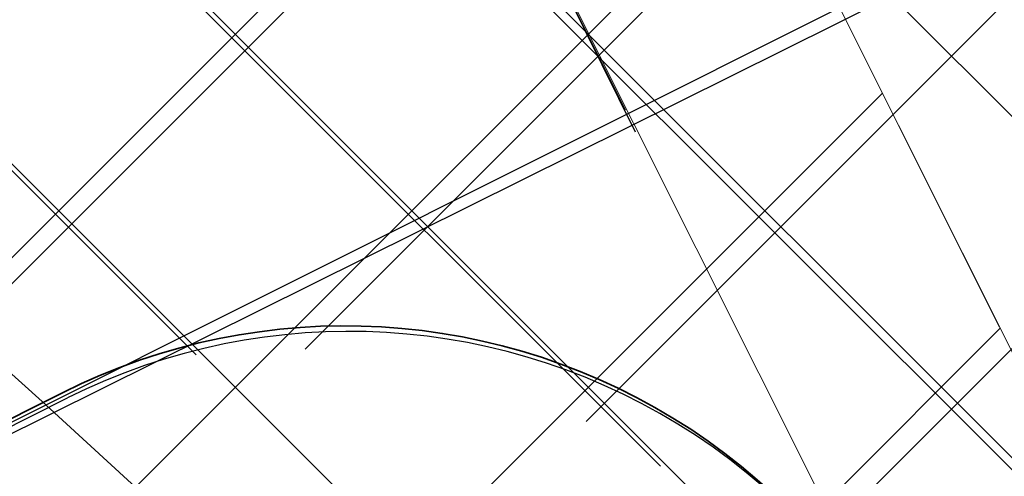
# Model space of a CAD drawing. Header units: metres. Extents: x 7472034 to 8439876, y 5890181 to 5961460.
# Tile 94 of 202: x 8439501.942 to 8439503.194, y 5890393.325 to 5890393.906. Entities that reach past the tile are written whole.
import ezdxf

# ---------------------------------------------------------------- set-up
doc = ezdxf.new("R2010")
doc.units = ezdxf.units.M
doc.header["$MEASUREMENT"] = 0
doc.linetypes.add('HIDDEN', pattern=[0.375, 0.25, -0.125])
doc.layers.get('0').update_dxf_attribs({"linetype": 'CONTINUOUS', "lineweight": 5})
doc.layers.get('Defpoints').update_dxf_attribs({"linetype": 'CONTINUOUS'})
for name, color, linetype, lineweight in [('### Krawężnik', 6, 'CONTINUOUS', 35), ('_a_widok', 7, 'CONTINUOUS', 5), ('a___ogony', 7, 'CONTINUOUS', 5), ('KOLOR-OBIEKT', 21, 'CONTINUOUS', 13), ('ZAG-obrys 018 wymiary', 7, 'CONTINUOUS', 18), ('ZAG-OBRYS013', 7, 'CONTINUOUS', 13)]:
    doc.layers.add(name, color=color, linetype=linetype, lineweight=lineweight)
doc.layers.add('100_rzut_wym_wew', color=7, linetype='CONTINUOUS')
doc.layers.add('2D - Ogólne', color=7, linetype='CONTINUOUS')
doc.layers.add('_IS_NO', color=11, linetype='CONTINUOUS', lineweight=20, plot=False)
doc.styles.add('DIM', font='simplex.shx', dxfattribs={"width": 0.8})
doc.styles.add('RS', font='Romans.shx', dxfattribs={"width": 0.7})
doc.dimstyles.new('DIM-WEW_500', dxfattribs={"dimscale": 5, "dimtxt": 18, "dimasz": 10, "dimexe": 4, "dimexo": 8, "dimgap": 5, "dimtad": 1, "dimlfac": 0.01, "dimzin": 9, "dimdsep": 46, "dimtxsty": 'DIM', "dimblk": 'ARCHTICK', "dimcen": 5, "dimclrt": 112, "dimadec": 4, "dimazin": 2, "dimtfac": 4, "dimtmove": 0, "dimatfit": 3, "dimldrblk": 'ARCHTICK', "dimfxl": 0, "dimtolj": 1, "dimlwd": 13, "dimarcsym": 0})
pattern_1 = [(45, (967499.202946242, -71042.94610979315), (-0.2245064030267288, 0.2245064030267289), []), (135, (967499.202946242, -71042.94610979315), (-0.2245064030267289, -0.2245064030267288), [])]
pattern_2 = [(45, (967499.2092647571, -71042.97165620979), (-0.2245064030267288, 0.2245064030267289), []), (135, (967499.2092647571, -71042.97165620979), (-0.2245064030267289, -0.2245064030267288), [])]

# ---------------------------------------------------------------- blocks, each defined once
blk = doc.blocks.new('A$C7D7B3C0A')
at = {"layer": '2D - Ogólne', "lineweight": 25}
blk.add_line((2.80005968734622, 2.304019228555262), (2.799999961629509, 8.899987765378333), dxfattribs=at)
blk.add_line((2.80005968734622, 2.304019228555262), (2.799999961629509, 8.899987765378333), dxfattribs=at)
blk.add_line((2.80005968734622, 2.304019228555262), (2.799999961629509, 8.899987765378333), dxfattribs=at)
blk.add_line((2.80005968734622, 2.304019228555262), (2.799999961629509, 8.899987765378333), dxfattribs=at)
blk.add_line((2.80005968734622, 2.304019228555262), (2.799999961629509, 8.899987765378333), dxfattribs=at)
blk.add_line((2.80005968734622, 2.304019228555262), (2.799999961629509, 8.899987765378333), dxfattribs=at)
blk.add_line((2.80005968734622, 2.304019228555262), (2.799999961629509, 8.899987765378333), dxfattribs=at)
blk.add_line((2.80005968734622, 2.304019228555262), (2.799999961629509, 8.899987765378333), dxfattribs=at)
blk.add_line((2.80005968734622, 2.304019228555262), (2.799999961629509, 8.899987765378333), dxfattribs=at)
blk.add_line((2.80005968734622, 2.304019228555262), (2.799999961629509, 8.899987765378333), dxfattribs=at)
blk.add_line((2.80005968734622, 2.304019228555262), (2.799999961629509, 8.899987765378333), dxfattribs=at)
at = {"layer": '2D - Ogólne', "linetype": 'HIDDEN', "lineweight": 15, "ltscale": 2, "flags": 128}
blk.add_lwpolyline([(1.862645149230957e-09, -2.980232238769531e-08), (3.725290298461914e-09, 9.999999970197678), (15.30000000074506, 9.999999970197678), (15.3000000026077, -2.793967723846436e-08)], close=True, dxfattribs=at)
blk.add_lwpolyline([(1.862645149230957e-09, -2.980232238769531e-08), (3.725290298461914e-09, 9.999999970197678), (15.30000000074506, 9.999999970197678), (15.3000000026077, -2.793967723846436e-08)], close=True, dxfattribs=at)
blk.add_lwpolyline([(1.862645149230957e-09, -2.980232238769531e-08), (3.725290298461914e-09, 9.999999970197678), (15.30000000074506, 9.999999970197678), (15.3000000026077, -2.793967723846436e-08)], close=True, dxfattribs=at)
blk.add_lwpolyline([(1.862645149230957e-09, -2.980232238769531e-08), (3.725290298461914e-09, 9.999999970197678), (15.30000000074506, 9.999999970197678), (15.3000000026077, -2.793967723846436e-08)], close=True, dxfattribs=at)
blk.add_lwpolyline([(1.862645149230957e-09, -2.980232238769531e-08), (3.725290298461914e-09, 9.999999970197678), (15.30000000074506, 9.999999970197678), (15.3000000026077, -2.793967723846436e-08)], close=True, dxfattribs=at)
blk.add_lwpolyline([(1.862645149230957e-09, -2.980232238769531e-08), (3.725290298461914e-09, 9.999999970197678), (15.30000000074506, 9.999999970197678), (15.3000000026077, -2.793967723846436e-08)], close=True, dxfattribs=at)
blk.add_lwpolyline([(1.862645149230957e-09, -2.980232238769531e-08), (3.725290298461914e-09, 9.999999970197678), (15.30000000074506, 9.999999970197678), (15.3000000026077, -2.793967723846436e-08)], close=True, dxfattribs=at)
blk.add_lwpolyline([(1.862645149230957e-09, -2.980232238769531e-08), (3.725290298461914e-09, 9.999999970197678), (15.30000000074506, 9.999999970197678), (15.3000000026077, -2.793967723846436e-08)], close=True, dxfattribs=at)
blk.add_lwpolyline([(1.862645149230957e-09, -2.980232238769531e-08), (3.725290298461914e-09, 9.999999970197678), (15.30000000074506, 9.999999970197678), (15.3000000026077, -2.793967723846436e-08)], close=True, dxfattribs=at)
at = {"layer": '2D - Ogólne', "linetype": 'ByBlock', "lineweight": 15, "ltscale": 2, "flags": 128}
for points in [[(8.127593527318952e-10, -2.991845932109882e-08), (2.794296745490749e-09, 9.999999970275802), (15.3000000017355, 9.999999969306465), (15.3000000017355, -2.701045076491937e-08)], [(0.3000000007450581, 0.2999999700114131), (0.3000000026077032, 9.699999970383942), (15.00000000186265, 9.69999996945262), (15.00000000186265, 0.2999999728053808)]]:
    blk.add_lwpolyline(points, close=True, dxfattribs=at)
at = {"layer": '2D - Ogólne', "lineweight": 25}
blk.add_arc((3.599999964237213, 8.899999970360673), 0.7999999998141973, 359.9985593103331, 180.0014353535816, dxfattribs=at)
blk.add_arc((3.599999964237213, 8.899999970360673), 0.7999999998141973, 359.9985593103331, 180.0014353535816, dxfattribs=at)
blk.add_arc((3.599999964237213, 8.899999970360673), 0.7999999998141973, 359.9985593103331, 180.0014353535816, dxfattribs=at)
blk.add_arc((3.599999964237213, 8.899999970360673), 0.7999999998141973, 359.9985593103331, 180.0014353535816, dxfattribs=at)
blk.add_arc((3.599999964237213, 8.899999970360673), 0.7999999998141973, 359.9985593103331, 180.0014353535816, dxfattribs=at)
blk.add_arc((3.599999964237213, 8.899999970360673), 0.7999999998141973, 359.9985593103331, 180.0014353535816, dxfattribs=at)
blk.add_arc((3.599999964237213, 8.899999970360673), 0.7999999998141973, 359.9985593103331, 180.0014353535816, dxfattribs=at)
blk.add_arc((3.599999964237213, 8.899999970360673), 0.7999999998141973, 359.9985593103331, 180.0014353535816, dxfattribs=at)
blk.add_arc((3.599999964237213, 8.899999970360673), 0.7999999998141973, 359.9985593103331, 180.0014353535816, dxfattribs=at)
blk.add_arc((3.599999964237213, 8.899999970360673), 0.7999999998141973, 359.9985593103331, 180.0014353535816, dxfattribs=at)
blk.add_arc((3.599999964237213, 8.899999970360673), 0.7999999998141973, 359.9985593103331, 180.0014353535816, dxfattribs=at)
blk = doc.blocks.new('_Oblique')
at = {"color": 0, "linetype": 'ByBlock', "lineweight": -2}
blk.add_line((-0.5, -0.5), (0.5, 0.5), dxfattribs=at)
blk = doc.blocks.new('*D74')
at = {"layer": 'Defpoints', "color": 0, "linetype": 'Continuous', "lineweight": 60}
for p in [(8439513.6523426, 5890394.95090656), (8439515.034874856, 5890392.196414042, -6.635853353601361e-07), (8439505.357943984, 5890385.161581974, -6.635853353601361e-07)]:
    blk.add_point(p, dxfattribs=at)
at = {"layer": 'ZAG-obrys 018 wymiary', "color": 0, "linetype": 'Continuous', "lineweight": -2}
for p, q in [((8439514.67600672, 5890392.911406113), (8439513.472908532, 5890395.308402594)), ((8439504.999075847, 5890385.876574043), (8439502.92285878, 5890390.013131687))]:
    blk.add_line(p, q, dxfattribs=at)
at = {"layer": 'ZAG-obrys 018 wymiary', "color": 0, "linetype": 'Continuous', "lineweight": 13}
blk.add_line((8439503.102292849, 5890389.655635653), (8439513.6523426, 5890394.95090656), dxfattribs=at)
at = {"layer": 'ZAG-obrys 018 wymiary', "color": 0, "linetype": 'Continuous', "lineweight": 13, "xscale": 0.3, "yscale": 0.3, "zscale": 0.3}
for p, rotation in [((8439513.6523426, 5890394.95090656), 26.6529462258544), ((8439503.102292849, 5890389.655635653), 206.6529462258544)]:
    blk.add_blockref('_Oblique', p, dxfattribs=dict(at, rotation=rotation))
at = {"layer": 'ZAG-obrys 018 wymiary', "color": 112, "linetype": 'Continuous', "lineweight": 25, "insert": (8439507.694868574, 5890392.632072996), "char_height": 0.8, "attachment_point": 5, "rotation": 26.652946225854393, "style": 'RS'}
blk.add_mtext('\\A1;11.8', dxfattribs=at)
blk = doc.blocks.new('_ArchTick')
at = {"layer": '100_rzut_wym_wew', "color": 0, "linetype": 'Continuous', "const_width": 0.15}
blk.add_lwpolyline([(-0.5, -0.5), (0.5, 0.5)], dxfattribs=at)
blk = doc.blocks.new('*D80')
at = {"layer": 'Defpoints', "color": 0, "linetype": 'Continuous', "lineweight": 60}
for p in [(8439499.288762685, 5890395.196211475), (8439510.439764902, 5890383.669162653), (8439506.139698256, 5890381.515762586)]:
    blk.add_point(p, dxfattribs=at)
at = {"layer": 'ZAG-obrys 018 wymiary', "color": 0, "linetype": 'Continuous', "lineweight": -2}
for p, q in [((8439500.004080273, 5890395.554430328), (8439503.946488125, 5890397.528720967)), ((8439506.855015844, 5890381.87398144), (8439510.797423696, 5890383.84827208))]:
    blk.add_line(p, q, dxfattribs=at)
at = {"layer": 'ZAG-obrys 018 wymiary', "color": 0, "linetype": 'Continuous', "lineweight": 13}
blk.add_line((8439503.588829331, 5890397.349611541), (8439510.439764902, 5890383.669162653), dxfattribs=at)
at = {"layer": 'ZAG-obrys 018 wymiary', "color": 0, "linetype": 'Continuous', "lineweight": 13, "xscale": 0.3, "yscale": 0.3, "zscale": 0.3}
for p, rotation in [((8439503.588829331, 5890397.349611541), 116.6009277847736), ((8439510.439764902, 5890383.669162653), 296.6009277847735)]:
    blk.add_blockref('_Oblique', p, dxfattribs=dict(at, rotation=rotation))
at = {"layer": 'ZAG-obrys 018 wymiary', "color": 112, "linetype": 'Continuous', "lineweight": 25, "insert": (8439508.246278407, 5890389.389239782), "char_height": 0.8, "attachment_point": 5, "rotation": 296.6009277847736, "style": 'RS'}
blk.add_mtext('\\A1;15.3', dxfattribs=at)
blk = doc.blocks.new('*D88')
at = {"layer": 'Defpoints', "color": 0, "linetype": 'Continuous', "lineweight": 60}
for p in [(8439503.070368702, 5890393.075582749), (8439494.803817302, 5890391.266461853), (8439495.73632797, 5890389.403839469)]:
    blk.add_point(p, dxfattribs=at)
at = {"layer": 'ZAG-obrys 018 wymiary', "color": 0, "linetype": 'Continuous', "lineweight": -2}
for p, q in [((8439502.712229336, 5890393.790940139), (8439501.95878835, 5890395.295883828)), ((8439495.378188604, 5890390.119196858), (8439494.624747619, 5890391.624140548))]:
    blk.add_line(p, q, dxfattribs=at)
at = {"layer": 'ZAG-obrys 018 wymiary', "color": 0, "linetype": 'Continuous', "lineweight": 13}
blk.add_line((8439502.137858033, 5890394.938205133), (8439494.803817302, 5890391.266461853), dxfattribs=at)
at = {"layer": 'ZAG-obrys 018 wymiary', "color": 0, "linetype": 'Continuous', "lineweight": 13, "xscale": 0.3, "yscale": 0.3, "zscale": 0.3}
for p, rotation in [((8439502.137858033, 5890394.938205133), 26.59456106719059), ((8439494.803817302, 5890391.266461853), 206.5945610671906)]:
    blk.add_blockref('_Oblique', p, dxfattribs=dict(at, rotation=rotation))
at = {"layer": 'ZAG-obrys 018 wymiary', "color": 112, "linetype": 'Continuous', "lineweight": 25, "insert": (8439498.202233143, 5890393.638851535), "char_height": 0.8, "attachment_point": 5, "rotation": 26.594561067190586, "style": 'RS'}
blk.add_mtext('\\A1;8.2', dxfattribs=at)
blk = doc.blocks.new('*D60')
at = {"layer": 'Defpoints', "color": 0, "linetype": 'Continuous', "lineweight": 60}
for p in [(8439503.84000523, 5890394.328112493), (8439498.216184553, 5890391.533605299), (8439498.928597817, 5890390.099905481)]:
    blk.add_point(p, dxfattribs=at)
at = {"layer": 'ZAG-obrys 018 wymiary', "color": 0, "linetype": 'Continuous', "lineweight": -2}
for p, q in [((8439499.362340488, 5890392.10313644), (8439504.198218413, 5890394.506110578)), ((8439500.074753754, 5890390.669436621), (8439504.910631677, 5890393.07241076))]:
    blk.add_line(p, q, dxfattribs=at)
at = {"layer": 'ZAG-obrys 018 wymiary', "color": 0, "linetype": 'Continuous', "lineweight": 13}
blk.add_line((8439504.552418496, 5890392.894412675), (8439503.84000523, 5890394.328112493), dxfattribs=at)
at = {"layer": 'ZAG-obrys 018 wymiary', "color": 0, "linetype": 'Continuous', "lineweight": 13, "xscale": 0.3, "yscale": 0.3, "zscale": 0.3}
for p, rotation in [((8439503.84000523, 5890394.328112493), 116.4230323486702), ((8439504.552418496, 5890392.894412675), 296.4230323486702)]:
    blk.add_blockref('_Oblique', p, dxfattribs=dict(at, rotation=rotation))
at = {"layer": 'ZAG-obrys 018 wymiary', "color": 112, "linetype": 'Continuous', "lineweight": 25, "insert": (8439504.733531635, 5890393.878259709), "char_height": 0.8, "attachment_point": 5, "rotation": 296.42303234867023, "style": 'RS'}
blk.add_mtext('\\A1;1.6', dxfattribs=at)
blk = doc.blocks.new('*D61')
at = {"layer": 'Defpoints', "color": 0, "linetype": 'Continuous', "lineweight": 60}
for p in [(8439502.577955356, 5890396.848265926), (8439496.959928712, 5890394.034853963), (8439498.213246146, 5890391.532138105)]:
    blk.add_point(p, dxfattribs=at)
at = {"layer": 'ZAG-obrys 018 wymiary', "color": 0, "linetype": 'Continuous', "lineweight": -2}
for p, q in [((8439498.107220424, 5890394.609398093), (8439502.93561415, 5890397.027375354)), ((8439499.360537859, 5890392.106682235), (8439504.188931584, 5890394.524659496))]:
    blk.add_line(p, q, dxfattribs=at)
at = {"layer": 'ZAG-obrys 018 wymiary', "color": 0, "linetype": 'Continuous', "lineweight": 13}
blk.add_line((8439503.83127279, 5890394.345550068), (8439502.577955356, 5890396.848265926), dxfattribs=at)
at = {"layer": 'ZAG-obrys 018 wymiary', "color": 0, "linetype": 'Continuous', "lineweight": 13, "xscale": 0.3, "yscale": 0.3, "zscale": 0.3}
for p, rotation in [((8439502.577955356, 5890396.848265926), 116.6009277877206), ((8439503.83127279, 5890394.345550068), 296.6009277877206)]:
    blk.add_blockref('_Oblique', p, dxfattribs=dict(at, rotation=rotation))
at = {"layer": 'ZAG-obrys 018 wymiary', "color": 112, "linetype": 'Continuous', "lineweight": 25, "insert": (8439503.741102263, 5890395.865572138), "char_height": 0.8, "attachment_point": 5, "rotation": 296.6009277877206, "style": 'RS'}
blk.add_mtext('\\A1;2.8', dxfattribs=at)
blk = doc.blocks.new('*D115')
at = {"layer": 'Defpoints', "color": 0, "linetype": 'Continuous', "lineweight": 60}
for p in [(8439515.00166768, 5890398.937550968, 2.493151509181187e-06), (8439502.141904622, 5890394.942369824), (8439503.079105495, 5890393.045836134)]:
    blk.add_point(p, dxfattribs=at)
at = {"layer": 'ZAG-obrys 018 wymiary', "color": 0, "linetype": 'Continuous', "lineweight": -2}
for p, q in [((8439514.647248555, 5890399.654758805), (8439513.887257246, 5890401.192688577)), ((8439502.72468637, 5890393.763043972), (8439501.96469506, 5890395.300973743))]:
    blk.add_line(p, q, dxfattribs=at)
at = {"layer": 'ZAG-obrys 018 wymiary', "color": 0, "linetype": 'Continuous', "lineweight": 13}
blk.add_line((8439514.064466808, 5890400.834084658), (8439502.141904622, 5890394.942369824), dxfattribs=at)
at = {"layer": 'ZAG-obrys 018 wymiary', "color": 0, "linetype": 'Continuous', "lineweight": 13, "xscale": 0.3, "yscale": 0.3, "zscale": 0.3}
for p, rotation in [((8439514.064466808, 5890400.834084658), 26.29697803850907), ((8439502.141904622, 5890394.942369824), 206.296978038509)]:
    blk.add_blockref('_Oblique', p, dxfattribs=dict(at, rotation=rotation))
at = {"layer": 'ZAG-obrys 018 wymiary', "color": 112, "linetype": 'Continuous', "lineweight": 25, "insert": (8439507.07263276, 5890398.048225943), "char_height": 0.8, "attachment_point": 5, "rotation": 26.29697803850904, "style": 'RS'}
blk.add_mtext('\\A1;13.3', dxfattribs=at)
blk = doc.blocks.new('*D132')
at = {"layer": 'Defpoints', "color": 0, "linetype": 'Continuous', "lineweight": 60}
for p in [(8439490.081045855, 5890411.33265816), (8439490.081045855, 5890411.33265816), (8439503.593241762, 5890384.547616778)]:
    blk.add_point(p, dxfattribs=at)
at = {"layer": 'ZAG-obrys 018 wymiary', "color": 0, "linetype": 'Continuous', "lineweight": -2}
for p, q in [((8439490.081045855, 5890411.33265816), (8439490.438176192, 5890411.512818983)), ((8439503.593241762, 5890384.547616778), (8439503.9503721, 5890384.727777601))]:
    blk.add_line(p, q, dxfattribs=at)
at = {"layer": 'ZAG-obrys 018 wymiary', "color": 0, "linetype": 'Continuous', "lineweight": 13}
blk.add_line((8439503.593241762, 5890384.547616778), (8439490.081045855, 5890411.33265816), dxfattribs=at)
at = {"layer": 'ZAG-obrys 018 wymiary', "color": 0, "linetype": 'Continuous', "lineweight": 13, "xscale": 0.3, "yscale": 0.3, "zscale": 0.3}
for p, rotation in [((8439490.081045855, 5890411.33265816), 116.7694823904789), ((8439503.593241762, 5890384.547616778), 296.7694823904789)]:
    blk.add_blockref('_Oblique', p, dxfattribs=dict(at, rotation=rotation))
at = {"layer": 'ZAG-obrys 018 wymiary', "color": 112, "linetype": 'Continuous', "lineweight": 25, "insert": (8439496.348970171, 5890400.239980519), "char_height": 0.8, "attachment_point": 5, "rotation": 296.7694823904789, "style": 'RS'}
blk.add_mtext('\\A1;30', dxfattribs=at)
blk = doc.blocks.new('*D139')
at = {"layer": 'Defpoints', "color": 0, "linetype": 'Continuous', "lineweight": 60}
for p in [(8439514.918569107, 5890399.101687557), (8439515.054533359, 5890398.834549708, 2.493151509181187e-06), (8439502.358623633, 5890392.372755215)]:
    blk.add_point(p, dxfattribs=at)
at = {"layer": 'ZAG-obrys 018 wymiary', "color": 0, "linetype": 'Continuous', "lineweight": -2}
for p, q in [((8439514.918569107, 5890399.101687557), (8439514.737131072, 5890399.458170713)), ((8439502.22265938, 5890392.639893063), (8439502.041221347, 5890392.996376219))]:
    blk.add_line(p, q, dxfattribs=at)
at = {"layer": 'ZAG-obrys 018 wymiary', "color": 0, "linetype": 'Continuous', "lineweight": 13}
blk.add_line((8439502.22265938, 5890392.639893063), (8439514.918569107, 5890399.101687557), dxfattribs=at)
at = {"layer": 'ZAG-obrys 018 wymiary', "color": 0, "linetype": 'Continuous', "lineweight": 13, "xscale": 0.3, "yscale": 0.3, "zscale": 0.3}
for p, rotation in [((8439514.918569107, 5890399.101687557), 26.97457578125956), ((8439502.22265938, 5890392.639893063), 206.9745757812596)]:
    blk.add_blockref('_Oblique', p, dxfattribs=dict(at, rotation=rotation))
at = {"layer": 'ZAG-obrys 018 wymiary', "color": 112, "linetype": 'Continuous', "lineweight": 25, "insert": (8439508.298457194, 5890396.405515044), "char_height": 0.8, "attachment_point": 5, "rotation": 26.974575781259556, "style": 'RS'}
blk.add_mtext('\\A1;14.25', dxfattribs=at)
blk = doc.blocks.new('_Open30')
at = {"color": 0, "linetype": 'ByBlock', "lineweight": -2}
for p, q in [((-1, 0.26794919), (0, 0)), ((0, 0), (-1, -0.26794919)), ((0, 0), (-1, 0))]:
    blk.add_line(p, q, dxfattribs=at)
blk = doc.blocks.new('*D150')
at = {"layer": 'Defpoints', "color": 0, "linetype": 'Continuous', "lineweight": 60}
for p in [(8439495.295166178, 5890413.452423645), (8439503.9503721, 5890384.727777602)]:
    blk.add_point(p, dxfattribs=at)
at = {"layer": 'ZAG-obrys 018 wymiary', "color": 0, "linetype": 'Continuous', "lineweight": 13}
blk.add_line((8439496.232624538, 5890410.341214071), (8439495.381717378, 5890413.165180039), dxfattribs=at)
at = {"layer": 'ZAG-obrys 018 wymiary', "color": 0, "linetype": 'Continuous', "lineweight": 13, "xscale": 0.3, "yscale": 0.3, "zscale": 0.3, "rotation": 106.7684137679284}
blk.add_blockref('_Open30', (8439495.295166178, 5890413.452423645), dxfattribs=at)
at = {"layer": 'ZAG-obrys 018 wymiary', "color": 112, "linetype": 'Continuous', "lineweight": 25, "insert": (8439496.541688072, 5890411.395196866), "char_height": 0.8, "attachment_point": 5, "rotation": 286.7684137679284, "style": 'RS'}
blk.add_mtext('\\A1;R30', dxfattribs=at)
blk = doc.blocks.new('A$C1D2679FE')
at = {"layer": 'KOLOR-OBIEKT', "lineweight": 9, "ltscale": 200}
h = blk.add_hatch(dxfattribs=at)
h.set_pattern_fill('ANSI37', color=253, scale=0.1, angle=16)
h.set_pattern_definition([(61, (-7471780.020262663, -5961378.212846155), (-0.2776917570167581, 0.153927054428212), []), (151, (-7471780.020262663, -5961378.212846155), (-0.153927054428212, -0.2776917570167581), [])])
edge = h.paths.add_edge_path()
edge.add_line((196.975401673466, 33.54016214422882), (192.3495923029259, 34.13512154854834))
edge.add_line((192.3495923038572, 34.13512154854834), (187.7176397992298, 34.7308710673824))
edge.add_line((187.7176398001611, 34.7308710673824), (178.5077782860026, 36.15998750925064))
edge.add_line((178.5077782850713, 36.15998750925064), (176.6601969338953, 36.5026140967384))
edge.add_arc((181.3685569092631, 38.18527459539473), 5.000000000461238, 199.6657310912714, 261.1796204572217)
edge.add_line((180.6018702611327, 33.24440507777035), (187.358021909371, 32.19603671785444))
edge.add_line((187.3580219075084, 32.19603671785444), (192.0230219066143, 31.59603671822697))
edge.add_line((192.0230219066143, 31.59603671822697), (196.6880219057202, 30.9960367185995))
edge.add_line((196.6880219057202, 30.9960367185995), (201.9780219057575, 30.48103671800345))
edge.add_line((201.9780219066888, 30.48103671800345), (207.2680219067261, 29.96603671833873))
edge.add_line((207.2680219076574, 29.96603671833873), (216.468021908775, 29.35603671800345))
edge.add_line((216.4680219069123, 29.35603671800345), (221.8830219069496, 29.11103671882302))
edge.add_line((221.8830219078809, 29.11103671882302), (227.2980219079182, 28.86603671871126))
edge.add_line((227.2980219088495, 28.86603671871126), (233.718021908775, 28.60103671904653))
edge.add_line((233.7180219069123, 28.60103671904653), (240.1380219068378, 28.33603671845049))
edge.add_line((240.1380219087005, 28.33603671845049), (245.3280219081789, 28.076036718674))
edge.add_line((245.3280219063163, 28.076036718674), (246.1380219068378, 28.00603671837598))
edge.add_line((246.1380219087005, 28.00603671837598), (248.4280219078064, 27.98603671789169))
edge.add_line((248.4280219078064, 27.98603671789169), (251.4080219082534, 28.33603671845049))
edge.add_line((251.4080219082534, 28.33603671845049), (255.3380219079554, 29.13603671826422))
edge.add_line((255.3380219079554, 29.13603671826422), (258.1480219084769, 30.35603671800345))
edge.add_line((258.1480219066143, 30.35603671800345), (260.6280219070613, 32.076036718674))
edge.add_line((260.6280219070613, 32.076036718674), (262.7080219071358, 34.29603671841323))
edge.add_line((262.7080219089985, 34.29603671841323), (264.3880219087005, 36.826036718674))
edge.add_line((264.3880219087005, 36.826036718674), (265.608021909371, 39.59603671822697))
edge.add_line((265.6080219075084, 39.59603671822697), (266.4080219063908, 42.53603671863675))
edge.add_line((266.4080219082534, 42.53603671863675), (266.6380219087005, 45.60603671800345))
edge.add_line((266.6380219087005, 45.60603671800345), (266.3380219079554, 48.59603671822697))
edge.add_line((266.3380219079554, 48.59603671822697), (265.628021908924, 51.53603671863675))
edge.add_line((265.6280219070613, 51.53603671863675), (264.5280219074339, 54.28603671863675))
edge.add_line((264.5280219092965, 54.28603671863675), (263.3880219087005, 57.11603671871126))
edge.add_line((263.3880219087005, 57.11603671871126), (262.5430219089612, 59.47103671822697))
edge.add_line((262.5430219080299, 59.47103671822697), (261.6980219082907, 61.826036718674))
edge.add_line((261.6980219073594, 61.826036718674), (260.5980219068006, 65.15103671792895))
edge.add_line((260.5980219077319, 65.15103671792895), (259.4980219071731, 68.47603671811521))
edge.add_line((259.4980219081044, 68.47603671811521), (257.3916487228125, 67.77919145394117))
edge.add_line((257.3916487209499, 67.77919145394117), (258.1675714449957, 64.34697791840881))
edge.add_line((258.167571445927, 64.34697791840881), (259.2776264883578, 60.99158426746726))
edge.add_line((259.2776264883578, 60.99158426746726), (260.1334384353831, 58.60645156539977))
edge.add_line((260.1334384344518, 58.60645156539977), (260.9950570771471, 56.20513570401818))
edge.add_line((260.9950570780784, 56.20513570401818), (262.1522789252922, 53.33238322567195))
edge.add_line((262.1522789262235, 53.33238322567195), (263.1827648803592, 50.75616833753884))
edge.add_line((263.1827648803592, 50.75616833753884), (263.8083402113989, 48.16575780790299))
edge.add_line((263.8083402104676, 48.16575780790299), (264.0684198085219, 45.57363114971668))
edge.add_line((264.0684198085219, 45.57363114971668), (263.8734869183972, 42.97170083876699))
edge.add_line((263.8734869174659, 42.97170083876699), (263.1880731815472, 40.45280535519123))
edge.add_line((263.1880731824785, 40.45280535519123), (262.1337886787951, 38.05906103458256))
edge.add_line((262.1337886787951, 38.05906103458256), (260.6936748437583, 35.89031817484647))
edge.add_line((260.6936748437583, 35.89031817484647), (258.9457271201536, 34.02472012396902))
edge.add_line((258.9457271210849, 34.02472012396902), (256.8967191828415, 32.60363397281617))
edge.add_line((256.8967191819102, 32.60363397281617), (254.5645412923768, 31.59108698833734))
edge.add_line((254.5645412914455, 31.59108698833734), (251.0026761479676, 30.86602538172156))
edge.add_line((251.0026761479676, 30.86602538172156), (248.2893446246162, 30.54734550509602))
edge.add_line((248.2893446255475, 30.54734550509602), (246.2595893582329, 30.56507262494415))
edge.add_line((246.2595893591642, 30.56507262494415), (245.5023283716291, 30.63051493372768))
edge.add_line((245.5023283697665, 30.63051493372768), (240.2548571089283, 30.89339403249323))
edge.add_line((240.2548571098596, 30.89339403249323), (233.8236017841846, 31.1588586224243))
edge.add_line((233.8236017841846, 31.1588586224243), (227.4086662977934, 31.42364957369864))
edge.add_line((227.4086662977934, 31.42364957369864), (221.9987299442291, 31.66842047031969))
edge.add_line((221.9987299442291, 31.66842047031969), (217.4544723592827, 31.90290945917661))
edge.add_line((217.4544723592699, 31.90290945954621), (217.0910134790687, 31.92589690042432))
edge.add_line((217.0910134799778, 31.92589689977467), (214.8768218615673, 32.06593639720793))
edge.add_line((214.876821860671, 32.06593639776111), (207.0033997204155, 32.56390146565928))
edge.add_line((207.0033997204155, 32.56390146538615), (202.2260741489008, 33.02899081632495))
edge.add_line((202.2260741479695, 33.02899081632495), (196.975401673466, 33.54016214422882))
blk = doc.blocks.new('A$C2C426404')
at = {"layer": '_IS_NO'}
for points, knots in [([(79.78853077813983, 19.36674957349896), (76.35759393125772, 21.05647175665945), (73.54314721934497, 23.24973176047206), (68.81112178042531, 29.5542766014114), (62.94352867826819, 33.40072623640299), (60.85999413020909, 35.33807434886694), (60.85999381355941, 35.3380749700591)], [0, 0, 0, 0, 2.176379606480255, 10.04614516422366, 21.98881238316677, 21.98881468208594, 21.98881468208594, 21.98881468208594, 21.98881468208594]), ([(50.6228041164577, 30.56321178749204, 1.829566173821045e-06), (53.11749188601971, 30.21319374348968), (56.38514522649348, 30.67444155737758), (60.99540497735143, 30.04553546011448), (68.19327101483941, 22.54355850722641, -2.469325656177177e-08), (70.8769634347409, 19.46133922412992, 5.150448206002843e-09), (74.71212187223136, 14.31917844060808, -1.219795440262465e-09), (78.88802252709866, 13.86142715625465), (82.75564656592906, 12.70757211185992)], [0, 0, 0, 0, 7.578698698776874, 9.67195365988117, 16.27655537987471, 24.33370670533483, 30.35915105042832, 36.79354326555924, 36.79354326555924, 36.79354326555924, 36.79354326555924])]:
    blk.add_open_spline(points, degree=3, knots=knots, dxfattribs=at)
at = {"layer": '_IS_NO', "ltscale": 0.1}
blk.add_open_spline([(81.48853297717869, 15.975331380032), (78.87586907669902, 16.84686399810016), (76.26450027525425, 17.78992713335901), (72.03847445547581, 21.67736706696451), (65.0990158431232, 30.09408769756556), (58.79946133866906, 33.34467344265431), (58.26247850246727, 34.11525447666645)], degree=3, knots=[0, 0, 0, 0, 1.278992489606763, 7.78914044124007, 15.74750070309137, 27.64022902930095, 27.64022902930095, 27.64022902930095, 27.64022902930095], dxfattribs=at)

msp = doc.modelspace()

# ---------------------------------------------------------------- hatches: boundary and pattern name
at = {"layer": 'KOLOR-OBIEKT', "lineweight": 9}
h = msp.add_hatch(dxfattribs=at)
h.set_pattern_fill('ANSI37', color=73, scale=0.1)
h.set_pattern_definition(pattern_2)
edge = h.paths.add_edge_path()
edge.add_arc((8439443.60123986, 5890379.17988472), 6.652831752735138, 296.7043321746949, 335.0331150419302)
edge.add_arc((8439476.194075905, 5890367.917634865), 27.87464989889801, 155.1393615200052, 162.3446315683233, ccw=False)
edge.add_arc((8439457.399943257, 5890376.211109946), 7.345078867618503, 127.98309878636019, 152.2023641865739, ccw=False)
edge.add_arc((8439457.741930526, 5890376.488713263), 7.349948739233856, 107.1989600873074, 131.4182254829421, ccw=False)
edge.add_line((8439455.568618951, 5890383.509999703), (8439473.898437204, 5890392.710084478))
edge.add_arc((8439481.742870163, 5890376.384611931), 18.11232128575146, 99.26977735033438, 115.6644084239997, ccw=False)
edge.add_line((8439478.825278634, 5890394.260401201), (8439481.377171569, 5890394.321440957))
edge.add_arc((8439482.909595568, 5890377.390082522), 17.00056533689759, 88.22393661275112, 95.17163768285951, ccw=False)
edge.add_arc((8439482.561499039, 5890405.235869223), 10.88860248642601, 274.6092070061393, 298.9976789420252)
edge.add_arc((8443006.923870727, 5883371.657126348), 7856.29059094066, 116.59181359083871, 116.61107962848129, ccw=False)
edge.add_arc((8439465.895823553, 5890431.340313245), 42.15757971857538, 305.2087751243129, 306.7865132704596)
edge.add_arc((8439488.80074795, 5890400.283338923), 3.577668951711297, 310.8590814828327, 340.7280968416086)
edge.add_line((8439492.177934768, 5890399.102523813), (8439493.275267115, 5890403.980640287))
edge.add_line((8439493.275267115, 5890403.980640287), (8439502.266345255, 5890408.28072203))
edge.add_line((8439502.266345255, 5890408.28072203), (8439504.844191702, 5890407.694009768))
edge.add_line((8439504.844191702, 5890407.694009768), (8439506.125281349, 5890405.329609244))
edge.add_arc((8439507.019670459, 5890405.776898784), 0.9999999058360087, 206.5699188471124, 283.6833393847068)
edge.add_line((8439507.256226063, 5890404.805280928), (8439511.624560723, 5890406.970734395))
edge.add_line((8439511.624560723, 5890406.970734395), (8439511.39896348, 5890407.420225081))
edge.add_line((8439511.39896348, 5890407.420225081), (8439510.561982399, 5890407.017405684))
edge.add_line((8439510.561982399, 5890407.017405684), (8439509.330427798, 5890409.481424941))
edge.add_line((8439509.330427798, 5890409.481424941), (8439512.635426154, 5890411.138401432))
edge.add_line((8439512.635426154, 5890411.138401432), (8439512.638568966, 5890411.136467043))
edge.add_line((8439512.638568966, 5890411.136467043), (8439515.998443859, 5890412.829496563))
edge.add_line((8439515.998443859, 5890412.829496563), (8439517.239018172, 5890410.325621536))
edge.add_line((8439517.239018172, 5890410.325621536), (8439513.919446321, 5890408.633274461))
edge.add_line((8439513.919446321, 5890408.633274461), (8439514.091312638, 5890408.235941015))
edge.add_line((8439514.091312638, 5890408.235941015), (8439518.839102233, 5890410.604261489))
edge.add_line((8439518.839102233, 5890410.604261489), (8439518.585943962, 5890412.843737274))
edge.add_line((8439518.585943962, 5890412.843737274), (8439518.274555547, 5890413.628049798))
edge.add_line((8439518.274555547, 5890413.628049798), (8439517.839658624, 5890414.494365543))
edge.add_line((8439517.839658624, 5890414.494365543), (8439524.310164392, 5890417.742607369))
edge.add_line((8439524.310164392, 5890417.742607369), (8439525.122207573, 5890416.124990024))
edge.add_line((8439525.122207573, 5890416.124990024), (8439526.840645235, 5890414.670893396))
edge.add_line((8439526.840645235, 5890414.670893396), (8439527.244697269, 5890414.489695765))
edge.add_arc((8439552.769967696, 5890317.570311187), 100.2242811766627, 102.79246926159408, 104.75471345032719, ccw=False)
edge.add_arc((8439529.321881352, 5890420.105147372), 4.960037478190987, 284.6730648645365, 320.3902958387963)
edge.add_arc((8435016.013859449, 5889290.11735932), 4655.555010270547, 14.00691021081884, 14.04831962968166)
edge.add_line((8439532.327549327, 5890420.207226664), (8439525.877549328, 5890423.127226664))
edge.add_line((8439525.877549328, 5890423.127226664), (8439431.028022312, 5890376.803268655))
edge.add_line((8439431.028022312, 5890376.803268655), (8439435.479127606, 5890375.417226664))
edge.add_line((8439435.479127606, 5890375.417226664), (8439446.590932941, 5890373.236661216))
edge = h.paths.add_edge_path()
edge.add_arc((8439530.228804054, 5890405.916425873), 3.001836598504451, 99.44813666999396, 208.2631515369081)
edge.add_line((8439527.5848402, 5890404.494990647), (8439533.209264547, 5890393.206690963))
edge.add_line((8439533.209264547, 5890393.206690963), (8439519.17443581, 5890386.185049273))
edge.add_line((8439519.17443581, 5890386.185049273), (8439523.57812012, 5890377.411604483))
edge.add_line((8439523.57812012, 5890377.411604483), (8439517.455507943, 5890374.324033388))
edge.add_line((8439517.455507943, 5890374.324033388), (8439517.445860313, 5890374.319191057))
edge.add_line((8439517.445860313, 5890374.319191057), (8439517.33905848, 5890374.265585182))
edge.add_line((8439517.33905848, 5890374.265585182), (8439516.815779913, 5890375.308140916))
edge.add_line((8439516.815779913, 5890375.308140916), (8439511.370501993, 5890372.574998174))
edge.add_line((8439511.370501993, 5890372.574998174), (8439511.888417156, 5890371.529804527))
edge.add_line((8439511.888417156, 5890371.529804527), (8439506.425671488, 5890368.787948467))
edge.add_line((8439506.425671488, 5890368.787948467), (8439505.890341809, 5890369.841556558))
edge.add_line((8439505.890341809, 5890369.841556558), (8439505.8884594, 5890369.869391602))
edge.add_line((8439505.8884594, 5890369.869391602), (8439500.283276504, 5890366.97762632))
edge.add_line((8439500.283276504, 5890366.97762632), (8439519.478066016, 5890366.160130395))
edge.add_line((8439519.478066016, 5890366.160130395), (8439542.767549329, 5890378.417226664))
edge.add_line((8439542.767549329, 5890378.417226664), (8439538.675788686, 5890394.802262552))
edge.add_line((8439538.675788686, 5890394.802262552), (8439537.066416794, 5890401.238139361))
edge.add_line((8439537.066416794, 5890401.238139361), (8439535.557306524, 5890407.69906358))
edge.add_arc((8439531.145391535, 5890400.872499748), 8.128158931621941, 57.12596579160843, 99.98506404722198)
edge = h.paths.add_edge_path()
edge.add_line((8439470.194509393, 5890384.137651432), (8439461.355169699, 5890379.697090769))
edge.add_line((8439461.355169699, 5890379.697090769), (8439460.080861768, 5890379.068371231))
edge.add_line((8439460.080861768, 5890379.068371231), (8439457.869254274, 5890377.642639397))
edge.add_arc((8439460.609507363, 5890373.444653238), 5.013190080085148, 123.1346622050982, 204.022759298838)
edge.add_line((8439456.030540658, 5890371.403786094), (8439459.447549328, 5890370.707226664))
edge.add_line((8439459.447549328, 5890370.707226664), (8439480.497107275, 5890367.736747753))
edge.add_line((8439480.497107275, 5890367.736747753), (8439497.963342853, 5890367.082590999))
edge.add_line((8439497.963342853, 5890367.082590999), (8439496.62020549, 5890369.722641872))
edge.add_line((8439496.62020549, 5890369.722641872), (8439494.91788047, 5890373.087302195))
edge.add_arc((8439489.468037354, 5890366.363615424), 8.654984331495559, 50.97371617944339, 58.22889977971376)
edge.add_line((8439494.025120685, 5890373.721722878), (8439490.036071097, 5890376.575637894))
edge.add_line((8439490.036071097, 5890376.575637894), (8439489.954459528, 5890375.592465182))
edge.add_line((8439489.954459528, 5890375.592465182), (8439490.917133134, 5890375.538648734))
edge.add_line((8439490.917133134, 5890375.538648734), (8439490.678913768, 5890371.956837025))
edge.add_line((8439490.678913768, 5890371.956837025), (8439482.55041443, 5890372.440399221))
edge.add_line((8439482.55041443, 5890372.440399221), (8439482.851718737, 5890376.020734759))
edge.add_line((8439482.851718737, 5890376.020734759), (8439487.354100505, 5890375.749064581))
edge.add_line((8439487.354100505, 5890375.749064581), (8439487.521080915, 5890378.34061919))
edge.add_line((8439487.521080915, 5890378.34061919), (8439481.803471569, 5890382.401025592))
edge.add_arc((8439487.942466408, 5890392.088814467), 11.46911116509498, 231.6002274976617, 237.6382272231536, ccw=False)
edge.add_line((8439480.818489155, 5890383.100518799), (8439480.351152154, 5890383.41057529))
edge.add_line((8439480.351152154, 5890383.41057529), (8439479.210044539, 5890382.939428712))
edge.add_line((8439479.210044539, 5890382.939428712), (8439480.412913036, 5890383.399613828))
edge.add_arc((8439474.682487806, 5890375.167564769), 10.03017472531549, 55.15777404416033, 116.5800473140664)
h.paths.add_polyline_path([(8439461.898919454, 5890370.792156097), (8439462.257176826, 5890373.552492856)], flags=16)
h = msp.add_hatch(dxfattribs=at)
h.set_pattern_fill('ANSI37', color=253, scale=0.1)
h.set_pattern_definition(pattern_2)
edge = h.paths.add_edge_path()
edge.add_arc((8439529.163071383, 5890420.279666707), 5.193757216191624, 276.50229096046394, 320.0240354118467, ccw=False)
edge.add_line((8439529.751227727, 5890415.119319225), (8439525.812744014, 5890414.153171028))
edge.add_line((8439525.812744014, 5890414.153171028), (8439519.208160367, 5890410.804184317))
edge.add_line((8439519.208160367, 5890410.804184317), (8439517.988028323, 5890410.126512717))
edge.add_line((8439517.988028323, 5890410.126512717), (8439514.091312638, 5890408.235941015))
edge.add_line((8439514.091312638, 5890408.235941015), (8439511.613697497, 5890406.992378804))
edge.add_line((8439511.613697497, 5890406.992378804), (8439509.258949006, 5890405.810485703))
edge.add_line((8439509.258949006, 5890405.810485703), (8439507.371756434, 5890404.83508177))
edge.add_arc((8439506.940777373, 5890405.737469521), 1.000023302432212, 206.5712342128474, 295.5290722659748, ccw=False)
edge.add_line((8439506.046377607, 5890405.290148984), (8439504.844186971, 5890407.693988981))
edge.add_line((8439504.844186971, 5890407.693988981), (8439502.261629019, 5890408.281795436))
edge.add_line((8439502.261629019, 5890408.281795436), (8439499.350132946, 5890407.011538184))
edge.add_line((8439499.350132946, 5890407.011538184), (8439493.30510976, 5890403.995621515))
edge.add_line((8439493.30510976, 5890403.995621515), (8439492.177918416, 5890399.102451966))
edge.add_arc((8439488.801253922, 5890400.282879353), 3.577047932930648, 293.05521913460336, 340.73119789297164, ccw=False)
edge.add_line((8439490.202090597, 5890396.991537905), (8439487.801423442, 5890395.78932472))
edge.add_arc((8439482.51122255, 5890404.317896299), 10.03607286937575, 278.1216072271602, 301.8109775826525, ccw=False)
edge.add_line((8439483.9290645, 5890394.382480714), (8439478.825278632, 5890394.260401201))
edge.add_arc((8439481.742870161, 5890376.384611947), 18.11232126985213, 99.26977735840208, 115.6644084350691)
edge.add_line((8439473.898437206, 5890392.710084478), (8439455.537130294, 5890383.494194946))
edge.add_arc((8439458.368862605, 5890375.380272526), 8.593860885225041, 109.2388197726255, 150.5606865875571)
edge.add_line((8439450.884668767, 5890379.604167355), (8439456.921008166, 5890377.849276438))
edge.add_line((8439456.921008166, 5890377.849276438), (8439458.055979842, 5890377.519316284))
edge.add_arc((8439462.056345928, 5890374.376166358), 5.087466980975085, 112.4172144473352, 141.842727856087, ccw=False)
edge.add_line((8439460.116249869, 5890379.079181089), (8439470.201913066, 5890384.141371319))
edge.add_arc((8439474.670732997, 5890375.058466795), 10.12272227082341, 52.60385305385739, 116.19734301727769, ccw=False)
edge.add_line((8439480.818489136, 5890383.100518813), (8439494.035062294, 5890373.735722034))
edge.add_arc((8439499.404929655, 5890380.165137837), 8.376924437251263, 230.1312663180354, 239.1071883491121)
edge.add_arc((8439492.046879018, 5890368.073539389), 5.778072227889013, 28.405105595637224, 58.05675779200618, ccw=False)
edge.add_line((8439497.129307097, 5890370.822183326), (8439498.920012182, 5890367.249241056))
edge.add_line((8439498.920012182, 5890367.249241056), (8439502.137476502, 5890368.864147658))
edge.add_line((8439502.137476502, 5890368.864147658), (8439500.881438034, 5890371.366619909))
edge.add_arc((8439501.41146424, 5890371.651481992), 0.6017260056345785, 32.69127385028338, 208.2557647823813, ccw=False)
edge.add_line((8439501.917872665, 5890371.97648152), (8439503.213570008, 5890369.395299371))
edge.add_line((8439503.213570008, 5890369.395299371), (8439521.788261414, 5890378.745992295))
edge.add_line((8439521.788261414, 5890378.745992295), (8439512.863585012, 5890396.520876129))
edge.add_arc((8439515.497668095, 5890397.863594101), 2.956566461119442, 115.92003145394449, 207.0101116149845, ccw=False)
edge.add_line((8439514.20530482, 5890400.522744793), (8439524.043376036, 5890405.489377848))
edge.add_line((8439524.043376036, 5890405.489377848), (8439526.586557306, 5890407.103247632))
edge.add_line((8439526.586557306, 5890407.103247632), (8439529.129738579, 5890408.717117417))
edge.add_arc((8439531.212438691, 5890401.016589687), 7.97720296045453, 58.08019787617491, 105.13424418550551, ccw=False)
edge.add_line((8439535.43023892, 5890407.787551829), (8439533.14312037, 5890416.942853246))
edge = h.paths.add_edge_path(flags=16)
edge.add_line((8439502.061371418, 5890393.458260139), (8439496.04637926, 5890390.43770596))
edge.add_arc((8439496.464019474, 5890389.751908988), 0.8029575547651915, 121.3407965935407, 301.694103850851)
edge.add_line((8439496.8858806, 5890389.068700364), (8439502.900872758, 5890392.089254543))
edge.add_arc((8439502.27990767, 5890392.650368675), 0.83692694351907, 317.898520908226, 465.1363795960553)
edge = h.paths.add_edge_path(flags=16)
edge.add_line((8439505.00109902, 5890384.089630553), (8439500.444638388, 5890381.798632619))
edge.add_arc((8439500.084983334, 5890382.51322949), 0.8000002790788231, 116.620304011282, 296.7160130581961, ccw=False)
edge.add_line((8439499.72652247, 5890383.228426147), (8439504.283989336, 5890385.517420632))
edge.add_arc((8439504.642916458, 5890384.80371257), 0.7988791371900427, -63.361719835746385, 116.69803695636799, ccw=False)
at = {"layer": 'KOLOR-OBIEKT', "lineweight": 9, "ltscale": 200}
h = msp.add_hatch(dxfattribs=at)
h.set_pattern_fill('ANSI37', color=231, scale=0.1)
h.set_pattern_definition(pattern_1)
edge = h.paths.add_edge_path()
edge.add_line((8439512.863585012, 5890396.520876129), (8439521.788261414, 5890378.745992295))
edge.add_line((8439521.788261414, 5890378.745992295), (8439503.213570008, 5890369.395299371))
edge.add_line((8439503.213570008, 5890369.395299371), (8439501.917872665, 5890371.97648152))
edge.add_arc((8439501.411425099, 5890371.65154851), 0.6017230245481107, 32.6839302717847, 208.2631083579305)
edge.add_line((8439500.881438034, 5890371.366619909), (8439502.137476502, 5890368.864147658))
edge.add_line((8439502.137476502, 5890368.864147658), (8439498.920012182, 5890367.249241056))
edge.add_line((8439498.920012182, 5890367.249241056), (8439497.129307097, 5890370.822183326))
edge.add_line((8439497.129307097, 5890370.822183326), (8439495.555644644, 5890372.655868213))
edge.add_line((8439495.555644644, 5890372.655868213), (8439494.901445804, 5890373.120452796))
edge.add_line((8439494.901445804, 5890373.120452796), (8439497.963342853, 5890367.082590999))
edge.add_line((8439497.963342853, 5890367.082590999), (8439500.283276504, 5890366.97762632))
edge.add_line((8439500.283276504, 5890366.97762632), (8439505.893878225, 5890369.872187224))
edge.add_line((8439505.893878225, 5890369.872187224), (8439506.425671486, 5890368.787948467))
edge.add_line((8439506.425671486, 5890368.787948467), (8439511.888417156, 5890371.529804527))
edge.add_line((8439511.888417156, 5890371.529804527), (8439511.370501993, 5890372.574998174))
edge.add_line((8439511.370501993, 5890372.574998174), (8439516.815852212, 5890375.308177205))
edge.add_line((8439516.815852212, 5890375.308177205), (8439517.338986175, 5890374.26554889))
edge.add_line((8439517.338986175, 5890374.26554889), (8439523.580028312, 5890377.407811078))
edge.add_line((8439523.580028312, 5890377.407811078), (8439519.172527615, 5890386.188842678))
edge.add_line((8439519.172527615, 5890386.188842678), (8439530.098737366, 5890391.695090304))
edge.add_line((8439530.098737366, 5890391.695090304), (8439523.347480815, 5890405.140094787))
edge.add_line((8439523.347480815, 5890405.140094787), (8439514.198986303, 5890400.548291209))
edge.add_arc((8439515.544616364, 5890397.867007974), 3.00000000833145, 116.6502652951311, 206.6609883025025)
h.paths.add_polyline_path([(8439514.64326723, 5890399.651613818), (8439522.901414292, 5890403.796535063), (8439528.750976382, 5890392.142141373), (8439520.49282829, 5890387.997219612)], flags=16)
at = {"layer": 'KOLOR-OBIEKT', "lineweight": 9}
h = msp.add_hatch(dxfattribs=at)
h.set_pattern_fill('ANSI37', color=250, scale=0.1)
h.set_pattern_definition(pattern_1)
h.paths.add_polyline_path([(8439501.732551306, 5890396.420965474), (8439492.791081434, 5890391.943192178), (8439499.642017, 5890378.262743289), (8439508.58348686, 5890382.740478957)])

# ---------------------------------------------------------------- linework, layer by layer
at = {"layer": '_a_widok', "lineweight": 35, "flags": 128}
msp.add_lwpolyline([(8439502.714529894, 5890392.001628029), (8439496.8453327, 5890389.062367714, -1.048626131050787), (8439496.132114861, 5890390.486541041), (8439501.996413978, 5890393.431421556, -1)], format="xyb", close=True, dxfattribs=at)
at = {"layer": 'a___ogony', "ltscale": 0.1}
msp.add_lwpolyline([(8439492.791081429, 5890391.943192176), (8439501.732551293, 5890396.420927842), (8439508.58348686, 5890382.740478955), (8439499.642017, 5890378.262743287)], close=True, dxfattribs=at)

# ---------------------------------------------------------------- block references
at = {"layer": '### Krawężnik', "color": 1, "linetype": 'Continuous', "lineweight": 60, "ltscale": 0.2}
msp.add_blockref('A$C1D2679FE', (8439279.223208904, 5890335.266736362), dxfattribs=at)
at = {"layer": '_a_widok', "color": 0, "linetype": 'Continuous', "lineweight": 60, "ltscale": 0.2}
msp.add_blockref('A$C2C426404', (8439438.733810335, 5890365.88383195), dxfattribs=at)
msp.add_blockref('A$C2C426404', (8439438.733810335, 5890365.88383195), dxfattribs=at)
at = {"layer": 'ZAG-OBRYS013', "linetype": 'Continuous', "lineweight": 25, "rotation": 296.6009277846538}
msp.add_blockref('A$C7D7B3C0A', (8439492.791081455, 5890391.94319219), dxfattribs=at)

# ---------------------------------------------------------------- dimensions: what is measured, and where the dimension line sits
at = {"layer": 'ZAG-obrys 018 wymiary', "linetype": 'Continuous', "lineweight": 25}
dim = msp.add_radius_dim(center=(8439503.9503721, 5890384.727777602), mpoint=(8439495.295166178, 5890413.452423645), dimstyle='DIM-WEW_500', override={"dimscale": 0.1, "dimtxt": 8, "dimasz": 3, "dimgap": 2, "dimlfac": 1, "dimtxsty": 'RS', "dimblk1": 'Oblique', "dimblk2": 'Open30', "dimsah": 1, "dimfxl": 50, "dimfxlon": 1}, dxfattribs=at)
dim.commit()
dim.dimension.update_dxf_attribs({"geometry": '*D150', "text_midpoint": (8439495.967200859, 5890411.222094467), "dimtype": 164})
for base, p1, p2, angle, picture, middle, dimtype in [((8439490.081045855, 5890411.33265816), (8439503.593241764, 5890384.547616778), (8439490.081045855, 5890411.33265816), 116.76948239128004, '*D132', (8439495.813274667, 5890399.969739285), 161), ((8439502.141904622, 5890394.942369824), (8439515.00166768, 5890398.937550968, 2.493151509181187e-06), (8439503.079105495, 5890393.045836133), 206.29697803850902, '*D115', (8439507.338447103, 5890397.510320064), 161), ((8439510.439764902, 5890383.669162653), (8439499.288762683, 5890395.196211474), (8439506.139698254, 5890381.515762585), 296.6009277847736, '*D80', (8439507.709790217, 5890389.120575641), 161), ((8439513.6523426, 5890394.95090656, 6.635853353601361e-07), (8439505.357943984, 5890385.161581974), (8439515.034874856, 5890392.196414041), 26.6529462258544, '*D74', (8439507.964019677, 5890392.095828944, 6.635853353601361e-07), 160)]:
    dim = msp.add_linear_dim(base=base, p1=p1, p2=p2, angle=angle, dimstyle='DIM-WEW_500', override={"dimscale": 0.1, "dimtxt": 8, "dimasz": 3, "dimgap": 2, "dimlfac": 1, "dimtxsty": 'RS', "dimblk1": 'Oblique', "dimblk2": 'Oblique', "dimsah": 1, "dimfxl": 50, "dimfxlon": 1}, dxfattribs=at)
    dim.commit()
    dim.dimension.update_dxf_attribs({"geometry": picture, "text_midpoint": middle, "dimtype": dimtype})
for p1, p2, distance, picture, middle in [((8439502.358623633, 5890392.372755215), (8439515.05453336, 5890398.834549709, 2.493151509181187e-06), 0.29974807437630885, '*D139', (8439508.298457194, 5890396.405515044)), ((8439498.213246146, 5890391.532138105), (8439496.959928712, 5890394.034853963), -6.283113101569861, '*D61', (8439503.741102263, 5890395.865572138)), ((8439503.0703687, 5890393.075582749), (8439495.73632797, 5890389.403839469), -2.0830118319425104, '*D88', (8439498.202233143, 5890393.638851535)), ((8439498.928597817, 5890390.09990548), (8439498.21618455, 5890391.533605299), -6.279859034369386, '*D60', (8439504.733531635, 5890393.878259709))]:
    dim = msp.add_aligned_dim(p1=p1, p2=p2, distance=distance, dimstyle='DIM-WEW_500', override={"dimscale": 0.1, "dimtxt": 8, "dimasz": 3, "dimgap": 2, "dimlfac": 1, "dimtxsty": 'RS', "dimblk1": 'Oblique', "dimblk2": 'Oblique', "dimsah": 1, "dimfxl": 50, "dimfxlon": 1}, dxfattribs=at)
    dim.commit()
    dim.dimension.update_dxf_attribs({"geometry": picture, "text_midpoint": middle})

doc.saveas('drawing.dxf')
